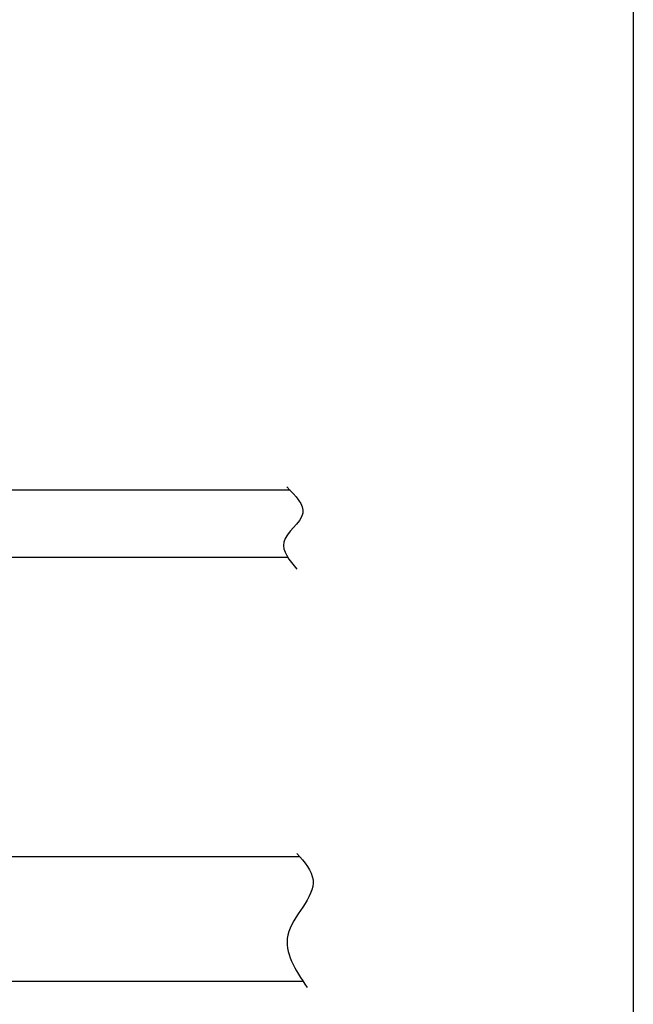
# Model space of a CAD drawing. Header units: centimetres. Extents: x 16800 to 40740, y -5708 to 2993.
# Tile 21 of 34: x 33207 to 33426, y -4849 to -4497. Entities that reach past the tile are written whole.
import ezdxf

# ---------------------------------------------------------------- set-up
doc = ezdxf.new("R2010")
doc.units = ezdxf.units.CM
doc.header["$MEASUREMENT"] = 0
doc.layers.add('KS_ODNOSNIK_PODLOGA', color=253, linetype='Continuous')

msp = doc.modelspace()

# ---------------------------------------------------------------- linework, layer by layer
msp.add_lwpolyline([(30456.436, -5707.887), (30456.436, -3607.887), (33426.436, -3607.887), (33426.436, -5707.887)], close=True)
at = {"layer": 'KS_ODNOSNIK_PODLOGA', "ltscale": 0.7}
for points in [[(33303.656, -4665.326), (32295.323, -4665.326)], [(33302.851, -4689.327), (32294.517, -4689.327)], [(33307.151, -4796.403), (32295.164, -4796.403)], [(33308.39, -4841.015), (32296.404, -4841.015)]]:
    msp.add_lwpolyline(points, dxfattribs=at)
for points in [[(33302.443, -4664.1), (33308.203, -4673.548), (33301.392, -4683.921), (33306.096, -4693.593)], [(33306.096, -4795.177), (33311.856, -4804.624), (33302.84, -4824.367), (33309.749, -4843.063)]]:
    msp.add_spline(points, degree=3, dxfattribs=at)

doc.saveas('drawing.dxf')
